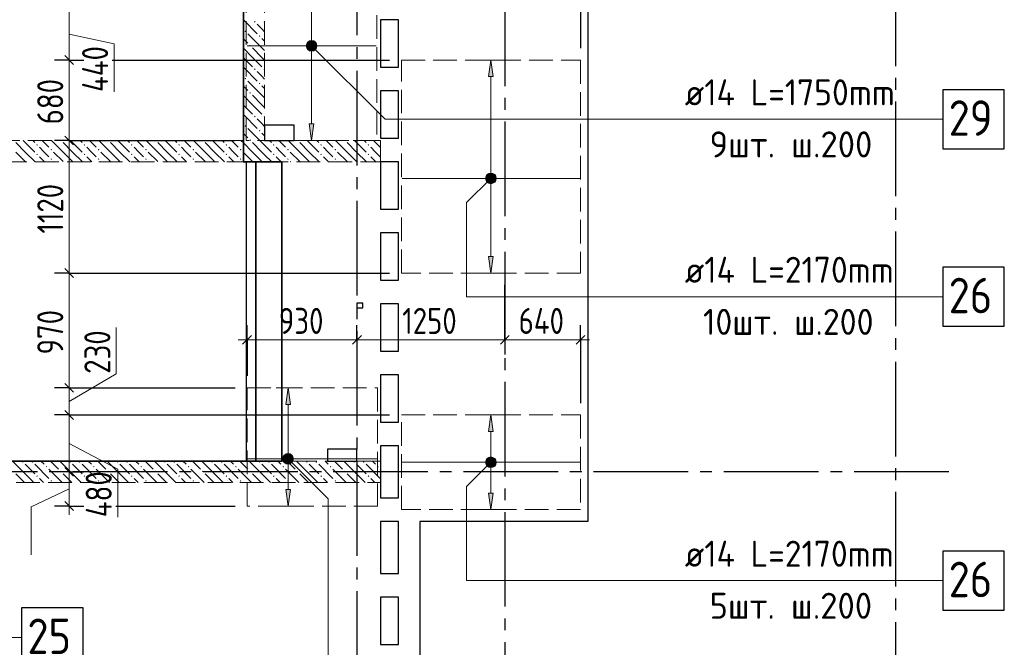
# Model space of a CAD drawing. Header units: millimetres. Extents: x 0 to 43617, y 0 to 59400.
# Tile 28 of 31: x 18974 to 27294, y 40846 to 46152. Entities that reach past the tile are written whole.
import ezdxf

# ---------------------------------------------------------------- set-up
doc = ezdxf.new("R2010")
doc.units = ezdxf.units.MM
doc.linetypes.add('______2', pattern=[270, 200, -70])
doc.linetypes.add('______5', pattern=[1100, 800, -100, 100, -100])
for name, color, linetype, lineweight in [('Standard', 7, 'Continuous', 25), ('ДОП Верх по У', 7, 'Continuous', 25), ('ЖБ Балка Вышележаща', 7, 'Continuous', 25), ('Оси', 40, '______5', 18), ('Позиционная метка номер позиции', 7, 'Continuous', 13), ('Примечания', 7, 'Continuous', 25), ('Размерная выноска', 7, 'Continuous', 13)]:
    doc.layers.add(name, color=color, linetype=linetype, lineweight=lineweight)
for name, color, linetype, lineweight, true_color in [('ЖБ Балка Нижележащая', 7, '______2', 25, 0x8c8cff), ('ЖБ Перекрытие верхний уровень', 7, 'Continuous', 25, 0xe0e0ff), ('ЖБ Стена верхний уровень', 7, 'Continuous', 25, 0x006e00)]:
    doc.layers.add(name, color=color, linetype=linetype, lineweight=lineweight, true_color=true_color)
doc.styles.add('GOST 2.304-81', font='txt')
doc.styles.add('ISOCPEUR', font='txt')

msp = doc.modelspace()

# ---------------------------------------------------------------- hatches: boundary and pattern name
at = {"layer": 'ДОП Верх по У', "linetype": 'Continuous', "lineweight": 13, "transparency": 33554687}
for points in [[(21403.5, 45930), (21478.5, 45930), (21473.2, 45948.8)], [(21403.5, 45930), (21473.2, 45948.8), (21408.7, 45948.8)], [(21408.7, 45911.3), (21478.5, 45930), (21403.5, 45930)], [(21408.7, 45948.8), (21473.2, 45948.8), (21459.7, 45962.3)], [(21408.7, 45948.8), (21459.7, 45962.3), (21422.2, 45962.3)], [(21408.7, 45911.3), (21473.2, 45911.3), (21478.5, 45930)], [(21422.2, 45962.3), (21459.7, 45962.3), (21441, 45967.5)], [(21422.2, 45897.8), (21473.2, 45911.3), (21408.7, 45911.3)], [(21422.2, 45897.8), (21459.7, 45897.8), (21473.2, 45911.3)], [(21459.7, 45897.8), (21422.2, 45897.8), (21441, 45892.5)], [(22976, 45670), (22956, 45810), (22936, 45670)], [(22937.2, 44842.3), (22974.7, 44842.3), (22956, 44847.5)], [(22918.5, 44810), (22993.5, 44810), (22988.2, 44828.8)], [(22918.5, 44810), (22988.2, 44828.8), (22923.7, 44828.8)], [(22923.7, 44791.3), (22993.5, 44810), (22918.5, 44810)], [(22923.7, 44828.8), (22988.2, 44828.8), (22974.7, 44842.3)], [(22923.7, 44828.8), (22974.7, 44842.3), (22937.2, 44842.3)], [(22923.7, 44791.3), (22988.2, 44791.3), (22993.5, 44810)], [(22937.2, 44777.8), (22988.2, 44791.3), (22923.7, 44791.3)], [(22937.2, 44777.8), (22974.7, 44777.8), (22988.2, 44791.3)], [(22974.7, 44777.8), (22937.2, 44777.8), (22956, 44772.5)], [(21262, 42900), (21242, 43040), (21222, 42900)], [(22976, 42670), (22956, 42810), (22936, 42670)], [(21204.5, 42440), (21279.5, 42440), (21274.2, 42458.8)], [(21204.5, 42440), (21274.2, 42458.8), (21209.7, 42458.8)], [(21209.7, 42421.3), (21279.5, 42440), (21204.5, 42440)], [(21209.7, 42458.8), (21274.2, 42458.8), (21260.7, 42472.3)], [(21209.7, 42458.8), (21260.7, 42472.3), (21223.2, 42472.3)], [(21209.7, 42421.3), (21274.2, 42421.3), (21279.5, 42440)], [(21223.2, 42472.3), (21260.7, 42472.3), (21242, 42477.5)], [(22923.7, 42428.8), (22988.2, 42428.8), (22974.7, 42442.3)], [(22923.7, 42428.8), (22974.7, 42442.3), (22937.2, 42442.3)], [(22937.2, 42442.3), (22974.7, 42442.3), (22956, 42447.5)], [(21223.2, 42407.8), (21274.2, 42421.3), (21209.7, 42421.3)], [(21223.2, 42407.8), (21260.7, 42407.8), (21274.2, 42421.3)], [(21260.7, 42407.8), (21223.2, 42407.8), (21242, 42402.5)], [(22918.5, 42410), (22993.5, 42410), (22988.2, 42428.8)], [(22918.5, 42410), (22988.2, 42428.8), (22923.7, 42428.8)], [(22923.7, 42391.3), (22993.5, 42410), (22918.5, 42410)], [(22923.7, 42391.3), (22988.2, 42391.3), (22993.5, 42410)], [(22937.2, 42377.8), (22988.2, 42391.3), (22923.7, 42391.3)], [(22937.2, 42377.8), (22974.7, 42377.8), (22988.2, 42391.3)], [(22974.7, 42377.8), (22937.2, 42377.8), (22956, 42372.5)]]:
    msp.add_hatch(color=7, dxfattribs=at).paths.add_polyline_path(points)
for points in [[(21461, 45270), (21441, 45130), (21421, 45270)], [(22976, 44150), (22956, 44010), (22936, 44150)], [(21262, 42180), (21242, 42040), (21222, 42180)], [(22976, 42150), (22956, 42010), (22936, 42150)]]:
    msp.add_hatch(color=7, dxfattribs=at).paths.add_polyline_path(points, flags=16)
at = {"layer": 'ЖБ Стена верхний уровень', "linetype": 'Continuous', "lineweight": 18, "transparency": 33554687}
for points in [[(20954.4, 46133.1), (20960.9, 46139.6), (20967.4, 46133.1), (20960.9, 46126.6)], [(21034.5, 46133.1), (21040.9, 46139.6), (21044, 46136.6), (21044, 46129.7), (21040.9, 46126.6)], [(20874.5, 46053.1), (20881, 46059.6), (20887.5, 46053.1), (20881, 46046.6)], [(20994.5, 46013.1), (21001, 46019.6), (21007.5, 46013.1), (21001, 46006.6)], [(20914.5, 45933.1), (20921, 45939.6), (20927.4, 45933.1), (20921, 45926.6)], [(20954.4, 45733.1), (20960.9, 45739.6), (20967.4, 45733.1), (20960.9, 45726.6)], [(21034.5, 45733.1), (21040.9, 45739.6), (21044, 45736.6), (21044, 45729.7), (21040.9, 45726.6)], [(20874.5, 45653.1), (20881, 45659.6), (20887.5, 45653.1), (20881, 45646.6)], [(20994.5, 45613.1), (21001, 45619.6), (21007.5, 45613.1), (21001, 45606.6)], [(20914.5, 45533.1), (20921, 45539.6), (20927.4, 45533.1), (20921, 45526.6)], [(20954.4, 45333.1), (20960.9, 45339.6), (20967.4, 45333.1), (20960.9, 45326.6)], [(21034.5, 45333.1), (21040.9, 45339.6), (21044, 45336.6), (21044, 45329.7), (21040.9, 45326.6)], [(20874.5, 45253.1), (20881, 45259.6), (20887.5, 45253.1), (20881, 45246.6)], [(20994.5, 45213.1), (21001, 45219.6), (21007.5, 45213.1), (21001, 45206.6)], [(19114.5, 45093.1), (19121, 45099.6), (19127.4, 45093.1), (19121, 45086.6)], [(19324.3, 45130), (19321, 45126.6), (19317.6, 45130)], [(19514.5, 45093.1), (19521, 45099.6), (19527.4, 45093.1), (19521, 45086.6)], [(19724.3, 45130), (19721, 45126.6), (19717.6, 45130)], [(19914.5, 45093.1), (19921, 45099.6), (19927.4, 45093.1), (19921, 45086.6)], [(20124.3, 45130), (20121, 45126.6), (20117.6, 45130)], [(20314.5, 45093.1), (20321, 45099.6), (20327.4, 45093.1), (20321, 45086.6)], [(20524.3, 45130), (20521, 45126.6), (20517.6, 45130)], [(20714.5, 45093.1), (20721, 45099.6), (20727.4, 45093.1), (20721, 45086.6)], [(20914.5, 45133.1), (20921, 45139.6), (20927.4, 45133.1), (20921, 45126.6)], [(21114.5, 45093.1), (21121, 45099.6), (21127.4, 45093.1), (21121, 45086.6)], [(21324.3, 45130), (21321, 45126.6), (21317.6, 45130)], [(21514.5, 45093.1), (21521, 45099.6), (21527.4, 45093.1), (21521, 45086.6)], [(21724.3, 45130), (21721, 45126.6), (21717.6, 45130)], [(21914.5, 45093.1), (21921, 45099.6), (21927.4, 45093.1), (21921, 45086.6)], [(19114.5, 45013.1), (19121, 45019.6), (19127.4, 45013.1), (19121, 45006.6)], [(19234.5, 45053.1), (19240.9, 45059.6), (19247.4, 45053.1), (19240.9, 45046.6)], [(19514.5, 45013.1), (19521, 45019.6), (19527.4, 45013.1), (19521, 45006.6)], [(19634.5, 45053.1), (19640.9, 45059.6), (19647.4, 45053.1), (19640.9, 45046.6)], [(19914.5, 45013.1), (19921, 45019.6), (19927.4, 45013.1), (19921, 45006.6)], [(20034.5, 45053.1), (20040.9, 45059.6), (20047.4, 45053.1), (20040.9, 45046.6)], [(20314.5, 45013.1), (20321, 45019.6), (20327.4, 45013.1), (20321, 45006.6)], [(20434.5, 45053.1), (20440.9, 45059.6), (20447.4, 45053.1), (20440.9, 45046.6)], [(20714.5, 45013.1), (20721, 45019.6), (20727.4, 45013.1), (20721, 45006.6)], [(20834.5, 45053.1), (20840.9, 45059.6), (20847.4, 45053.1), (20840.9, 45046.6)], [(21114.5, 45013.1), (21121, 45019.6), (21127.4, 45013.1), (21121, 45006.6)], [(21234.5, 45053.1), (21240.9, 45059.6), (21247.4, 45053.1), (21240.9, 45046.6)], [(21514.5, 45013.1), (21521, 45019.6), (21527.4, 45013.1), (21521, 45006.6)], [(21634.5, 45053.1), (21640.9, 45059.6), (21647.4, 45053.1), (21640.9, 45046.6)], [(21914.5, 45013.1), (21921, 45019.6), (21927.4, 45013.1), (21921, 45006.6)], [(19234.5, 44973.1), (19240.9, 44979.6), (19247.4, 44973.1), (19240.9, 44966.6)], [(19634.5, 44973.1), (19640.9, 44979.6), (19647.4, 44973.1), (19640.9, 44966.6)], [(20034.5, 44973.1), (20040.9, 44979.6), (20047.4, 44973.1), (20040.9, 44966.6)], [(20434.5, 44973.1), (20440.9, 44979.6), (20447.4, 44973.1), (20440.9, 44966.6)], [(20834.5, 44973.1), (20840.9, 44979.6), (20847.4, 44973.1), (20840.9, 44966.6)], [(21234.5, 44973.1), (21240.9, 44979.6), (21247.4, 44973.1), (21240.9, 44966.6)], [(21634.5, 44973.1), (21640.9, 44979.6), (21647.4, 44973.1), (21640.9, 44966.6)], [(18994.5, 42413.1), (19001, 42419.6), (19007.5, 42413.1), (19001, 42406.6)], [(19074.5, 42413.1), (19081, 42419.6), (19087.5, 42413.1), (19081, 42406.6)], [(19194.5, 42373.1), (19201, 42379.6), (19207.5, 42373.1), (19201, 42366.6)], [(19394.5, 42413.1), (19401, 42419.6), (19407.5, 42413.1), (19401, 42406.6)], [(19474.5, 42413.1), (19481, 42419.6), (19487.5, 42413.1), (19481, 42406.6)], [(19594.5, 42373.1), (19601, 42379.6), (19607.5, 42373.1), (19601, 42366.6)], [(19794.5, 42413.1), (19801, 42419.6), (19807.5, 42413.1), (19801, 42406.6)], [(19874.5, 42413.1), (19881, 42419.6), (19887.5, 42413.1), (19881, 42406.6)], [(19994.5, 42373.1), (20001, 42379.6), (20007.5, 42373.1), (20001, 42366.6)], [(20194.5, 42413.1), (20201, 42419.6), (20207.5, 42413.1), (20201, 42406.6)], [(20274.5, 42413.1), (20281, 42419.6), (20287.5, 42413.1), (20281, 42406.6)], [(20394.5, 42373.1), (20401, 42379.6), (20407.5, 42373.1), (20401, 42366.6)], [(20594.5, 42413.1), (20601, 42419.6), (20607.5, 42413.1), (20601, 42406.6)], [(20674.5, 42413.1), (20681, 42419.6), (20687.5, 42413.1), (20681, 42406.6)], [(20794.5, 42373.1), (20801, 42379.6), (20807.5, 42373.1), (20801, 42366.6)], [(20994.5, 42413.1), (21001, 42419.6), (21007.5, 42413.1), (21001, 42406.6)], [(21074.5, 42413.1), (21081, 42419.6), (21087.5, 42413.1), (21081, 42406.6)], [(21194.5, 42373.1), (21201, 42379.6), (21207.5, 42373.1), (21201, 42366.6)], [(21394.5, 42413.1), (21401, 42419.6), (21407.5, 42413.1), (21401, 42406.6)], [(21474.5, 42413.1), (21481, 42419.6), (21487.5, 42413.1), (21481, 42406.6)], [(21594.5, 42373.1), (21601, 42379.6), (21607.5, 42373.1), (21601, 42366.6)], [(21794.5, 42413.1), (21801, 42419.6), (21807.5, 42413.1), (21801, 42406.6)], [(21874.5, 42413.1), (21881, 42419.6), (21887.5, 42413.1), (21881, 42406.6)], [(21994.5, 42373.1), (22001, 42379.6), (22007.5, 42373.1), (22001, 42366.6)], [(19114.5, 42293.1), (19121, 42299.6), (19127.4, 42293.1), (19121, 42286.6)], [(19314.5, 42333.1), (19321, 42339.6), (19327.4, 42333.1), (19321, 42326.6)], [(19514.5, 42293.1), (19521, 42299.6), (19527.4, 42293.1), (19521, 42286.6)], [(19714.5, 42333.1), (19721, 42339.6), (19727.4, 42333.1), (19721, 42326.6)], [(19914.5, 42293.1), (19921, 42299.6), (19927.4, 42293.1), (19921, 42286.6)], [(20114.5, 42333.1), (20121, 42339.6), (20127.4, 42333.1), (20121, 42326.6)], [(20314.5, 42293.1), (20321, 42299.6), (20327.4, 42293.1), (20321, 42286.6)], [(20514.5, 42333.1), (20521, 42339.6), (20527.4, 42333.1), (20521, 42326.6)], [(20714.5, 42293.1), (20721, 42299.6), (20727.4, 42293.1), (20721, 42286.6)], [(20914.5, 42333.1), (20921, 42339.6), (20927.4, 42333.1), (20921, 42326.6)], [(21114.5, 42293.1), (21121, 42299.6), (21127.4, 42293.1), (21121, 42286.6)], [(21314.5, 42333.1), (21321, 42339.6), (21327.4, 42333.1), (21321, 42326.6)], [(21514.5, 42293.1), (21521, 42299.6), (21527.4, 42293.1), (21521, 42286.6)], [(21714.5, 42333.1), (21721, 42339.6), (21727.4, 42333.1), (21721, 42326.6)], [(21914.5, 42293.1), (21921, 42299.6), (21927.4, 42293.1), (21921, 42286.6)], [(19234.5, 42253.1), (19240.9, 42259.6), (19247.4, 42253.1), (19240.9, 42246.6)], [(19634.5, 42253.1), (19640.9, 42259.6), (19647.4, 42253.1), (19640.9, 42246.6)], [(20034.5, 42253.1), (20040.9, 42259.6), (20047.4, 42253.1), (20040.9, 42246.6)], [(20434.5, 42253.1), (20440.9, 42259.6), (20447.4, 42253.1), (20440.9, 42246.6)], [(20834.5, 42253.1), (20840.9, 42259.6), (20847.4, 42253.1), (20840.9, 42246.6)], [(21234.5, 42253.1), (21240.9, 42259.6), (21247.4, 42253.1), (21240.9, 42246.6)], [(21634.5, 42253.1), (21640.9, 42259.6), (21647.4, 42253.1), (21640.9, 42246.6)]]:
    msp.add_hatch(color=7, dxfattribs=at).paths.add_polyline_path(points, flags=16)
at = {"layer": 'Позиционная метка номер позиции', "linetype": 'Continuous', "lineweight": 13, "transparency": 33554687}
for points in [[(21397.7, 45941.5), (21429.5, 45973.3), (21409.2, 45961.8)], [(21429.5, 45973.3), (21397.7, 45941.5), (21397.7, 45918.6)], [(21429.5, 45973.3), (21397.7, 45918.6), (21452.4, 45973.3)], [(21452.4, 45973.3), (21397.7, 45918.6), (21409.2, 45898.2)], [(21452.4, 45973.3), (21409.2, 45898.2), (21472.8, 45961.8)], [(21472.8, 45961.8), (21409.2, 45898.2), (21429.5, 45886.7)], [(21472.8, 45961.8), (21429.5, 45886.7), (21484.3, 45941.5)], [(21484.3, 45941.5), (21429.5, 45886.7), (21452.4, 45886.7)], [(21484.3, 45941.5), (21452.4, 45886.7), (21484.3, 45918.6)], [(21484.3, 45918.6), (21452.4, 45886.7), (21472.8, 45898.2)], [(22999.3, 44798.6), (22944.5, 44853.3), (22924.2, 44841.9)], [(22999.3, 44821.5), (22967.4, 44853.3), (22944.5, 44853.3)], [(22999.3, 44821.5), (22944.5, 44853.3), (22999.3, 44798.6)], [(22967.4, 44853.3), (22999.3, 44821.5), (22987.8, 44841.9)], [(22987.8, 44778.2), (22924.2, 44841.9), (22912.7, 44821.5)], [(22987.8, 44778.2), (22912.7, 44821.5), (22967.4, 44766.8)], [(22967.4, 44766.8), (22912.7, 44821.5), (22912.7, 44798.6)], [(22967.4, 44766.8), (22912.7, 44798.6), (22944.5, 44766.8)], [(22944.5, 44766.8), (22912.7, 44798.6), (22924.2, 44778.2)], [(22999.3, 44798.6), (22924.2, 44841.9), (22987.8, 44778.2)], [(21198.7, 42451.5), (21230.5, 42483.3), (21210.2, 42471.8)], [(21230.5, 42483.3), (21198.7, 42451.5), (21198.7, 42428.6)], [(21230.5, 42483.3), (21198.7, 42428.6), (21253.5, 42483.3)], [(21253.5, 42483.3), (21198.7, 42428.6), (21210.2, 42408.2)], [(21253.5, 42483.3), (21210.2, 42408.2), (21273.8, 42471.8)], [(21273.8, 42471.8), (21210.2, 42408.2), (21230.5, 42396.7)], [(21273.8, 42471.8), (21230.5, 42396.7), (21285.3, 42451.5)], [(21285.3, 42451.5), (21230.5, 42396.7), (21253.5, 42396.7)], [(21285.3, 42451.5), (21253.5, 42396.7), (21285.3, 42428.6)], [(22987.8, 42378.2), (22924.2, 42441.8), (22912.7, 42421.5)], [(22999.3, 42398.6), (22944.5, 42453.3), (22924.2, 42441.8)], [(22999.3, 42398.6), (22924.2, 42441.8), (22987.8, 42378.2)], [(22999.3, 42421.5), (22967.4, 42453.3), (22944.5, 42453.3)], [(22999.3, 42421.5), (22944.5, 42453.3), (22999.3, 42398.6)], [(22967.4, 42453.3), (22999.3, 42421.5), (22987.8, 42441.8)], [(21285.3, 42428.6), (21253.5, 42396.7), (21273.8, 42408.2)], [(22987.8, 42378.2), (22912.7, 42421.5), (22967.4, 42366.7)], [(22967.4, 42366.7), (22912.7, 42421.5), (22912.7, 42398.6)], [(22967.4, 42366.7), (22912.7, 42398.6), (22944.5, 42366.7)], [(22944.5, 42366.7), (22912.7, 42398.6), (22924.2, 42378.2)]]:
    msp.add_hatch(color=7, dxfattribs=at).paths.add_polyline_path(points)

# ---------------------------------------------------------------- linework, layer by layer
at = {"layer": 'Standard', "color": 7, "linetype": 'Continuous', "lineweight": 25, "transparency": 33554687}
for p, q in [((23774, 50590), (23774, 41910)), ((20864, 44950), (20864, 46880)), ((22024, 46150), (22024, 45750)), ((22174, 46150), (22024, 46150)), ((22174, 45750), (22174, 46150)), ((19354.9, 45847.5), (19429.9, 45772.5)), ((22024, 45750), (22174, 45750)), ((22024, 45550), (22024, 45150)), ((22174, 45550), (22024, 45550)), ((22174, 45150), (22174, 45550)), ((21044, 45260), (21044, 45130)), ((21294, 45260), (21044, 45260)), ((21294, 45130), (21294, 45260)), ((19354.9, 45167.5), (19429.9, 45092.5)), ((21044, 45130), (21294, 45130)), ((22024, 45150), (22174, 45150)), ((20969, 44950), (20864, 44950)), ((20889, 44950), (20889, 42420)), ((20969, 42420), (20969, 44950)), ((20969, 44950), (21189, 44950)), ((21189, 44950), (20969, 44950)), ((21189, 44950), (21189, 42420)), ((21189, 42420), (21189, 44950)), ((22024, 44950), (22024, 44550)), ((22174, 44950), (22024, 44950)), ((22174, 44550), (22174, 44950)), ((22024, 44550), (22174, 44550)), ((22024, 44350), (22024, 43950)), ((22174, 44350), (22024, 44350)), ((22174, 43950), (22174, 44350)), ((19354.9, 44047.5), (19429.9, 43972.5)), ((22024, 43950), (22174, 43950)), ((21824, 43755), (21824, 43715)), ((21874, 43755), (21824, 43755)), ((21824, 43715), (21874, 43715)), ((21874, 43715), (21874, 43755)), ((22024, 43750), (22024, 43350)), ((22174, 43750), (22024, 43750)), ((22174, 43350), (22174, 43750)), ((20857.5, 43407.7), (20932.5, 43482.7)), ((21786.5, 43407.7), (21861.5, 43482.7)), ((23036.5, 43407.7), (23111.5, 43482.7)), ((23675.5, 43407.7), (23750.5, 43482.7)), ((22024, 43350), (22174, 43350)), ((22024, 43150), (22024, 42750)), ((22174, 43150), (22024, 43150)), ((22174, 42750), (22174, 43150)), ((19354.9, 43077.5), (19429.9, 43002.5)), ((19354.9, 42847.5), (19429.9, 42772.5)), ((22024, 42750), (22174, 42750)), ((21574, 42520), (21574, 42420)), ((21824, 42520), (21574, 42520)), ((21824, 42420), (21824, 42520)), ((22024, 42550), (22024, 42110)), ((22174, 42550), (22024, 42550)), ((22174, 42110), (22174, 42550)), ((16924, 42420), (20969, 42420)), ((19354.9, 42367.5), (19429.9, 42292.5)), ((21189, 42420), (20969, 42420)), ((20969, 42420), (21189, 42420)), ((21574, 42420), (21824, 42420)), ((22024, 42110), (22174, 42110)), ((19354.9, 42077.5), (19429.9, 42002.5)), ((22024, 41910), (22024, 41470)), ((22174, 41910), (22024, 41910)), ((22174, 41470), (22174, 41910)), ((22354, 41910), (22354, 32653.1)), ((23774, 41910), (22354, 41910)), ((22024, 41470), (22174, 41470)), ((22024, 41270), (22024, 40870)), ((22174, 41270), (22024, 41270)), ((22174, 40870), (22174, 41270)), ((22024, 40870), (22174, 40870))]:
    msp.add_line(p, q, dxfattribs=at)
at = {"layer": 'Standard', "color": 251, "linetype": 'Continuous', "lineweight": -3, "true_color": 0x656565, "transparency": 33554687}
for p, q in [((23713, 48294.3), (23713, 45910)), ((19392.4, 45810), (19267.4, 45810)), ((19392.4, 45810), (19517.4, 45810)), ((19392.4, 45130), (19267.4, 45130)), ((19392.4, 45130), (19517.4, 45130)), ((19392.4, 44010), (19267.4, 44010)), ((19392.4, 44010), (19517.4, 44010)), ((20895, 43445.2), (20895, 43570.2)), ((21824, 43445.2), (21824, 43570.2)), ((23074, 43445.2), (23074, 43570.2)), ((23713, 43445.2), (23713, 43570.2)), ((20895, 43445.2), (20895, 43320.2)), ((20895, 43445.2), (20895, 43140)), ((21824, 43445.2), (21824, 43320.2)), ((21824, 43445.2), (21824, 43445.2)), ((23074, 43445.2), (23074, 43320.2)), ((23713, 43445.2), (23713, 43320.2)), ((23713, 43445.2), (23713, 42910)), ((19392.4, 43040), (19267.4, 43040)), ((19392.4, 43040), (19517.4, 43040)), ((19392.4, 42810), (19267.4, 42810)), ((19392.4, 42810), (19517.4, 42810)), ((19392.4, 42330), (19267.4, 42330)), ((19392.4, 42330), (19517.4, 42330)), ((19392.4, 42330), (19392.4, 42330)), ((19392.4, 42040), (19267.4, 42040)), ((19392.4, 42040), (19517.4, 42040)), ((19392.4, 42040), (19500.2, 42040))]:
    msp.add_line(p, q, dxfattribs=at)
at = {"layer": 'Standard', "color": 7, "linetype": 'Continuous', "lineweight": 13, "transparency": 33554687}
for p, q in [((19392.4, 46250), (19392.4, 45810)), ((19392.4, 46030), (19771.5, 45947.2)), ((19771.5, 45947.2), (19771.5, 45540.6)), ((19790.6, 43158.5), (19790.6, 43549.5)), ((20895, 43445.2), (20820, 43445.2)), ((20895, 43445.2), (21824, 43445.2)), ((21824, 43445.2), (23074, 43445.2)), ((23074, 43445.2), (23713, 43445.2)), ((23713, 43445.2), (23788, 43445.2)), ((19392.4, 42925), (19790.6, 43158.5)), ((19392.4, 43040), (19392.4, 42810)), ((19392.4, 42810), (19392.4, 42330)), ((19392.4, 42570), (19802.1, 42352.6)), ((19802.1, 42352.6), (19802.1, 41946)), ((19392.4, 42330), (19392.4, 42040)), ((19392.4, 42185), (19070.1, 42035.1)), ((19070.1, 42035.1), (19070.1, 41628.4)), ((19392.4, 42040), (19392.4, 41965))]:
    msp.add_line(p, q, dxfattribs=at)
at = {"layer": 'Standard', "color": 251, "linetype": 'Continuous', "lineweight": -3, "true_color": 0x656565, "transparency": 33554687}
for points in [[(19392.4, 45810), (19416.3, 45810), (19416.3, 45810), (19424.1, 45810), (19424.1, 45810), (19469.5, 45810)], [(19754.5, 45810), (19758.8, 45810), (19758.8, 45810), (19793.1, 45810), (19793.1, 45810), (19804.3, 45810), (19804.3, 45810), (22099, 45810)], [(19392.4, 45130), (19434.5, 45130), (19434.5, 45130), (19489.6, 45130), (19489.6, 45130), (19788.2, 45130), (19788.2, 45130), (19801, 45130), (19801, 45130), (20789, 45130)], [(19392.4, 44010), (19420.1, 44010), (19420.1, 44010), (19780, 44010), (19780, 44010), (19795.5, 44010), (19795.5, 44010), (22099, 44010)], [(23074, 43445.2), (23074, 43462.2), (23074, 43462.2), (23074, 43910)], [(19392.4, 43040), (19790.7, 43040), (19790.7, 43040), (20795, 43040)], [(19392.4, 42810), (19789.6, 42810), (19789.6, 42810), (22099, 42810)], [(19785.2, 42040), (19785.8, 42040), (19785.8, 42040), (20795, 42040)]]:
    msp.add_lwpolyline(points, dxfattribs=at)
at = {"layer": 'Standard', "color": 7, "linetype": 'Continuous', "lineweight": 13, "transparency": 33554687}
for points in [[(19392.4, 45810), (19392.4, 45711.8), (19392.4, 45711.8), (19392.4, 45618.2), (19392.4, 45618.2), (19392.4, 45130)], [(19392.4, 45130), (19392.4, 44774.4), (19392.4, 44774.4), (19392.4, 44010)], [(19392.4, 44010), (19392.4, 43840.9), (19392.4, 43840.9), (19392.4, 43040)]]:
    msp.add_lwpolyline(points, dxfattribs=at)
at = {"layer": 'ДОП Верх по У', "color": 251, "linetype": 'Continuous', "lineweight": 13, "true_color": 0x494949, "transparency": 33554687}
for p, q in [((21441, 45960), (21441, 46590)), ((21403.5, 45930), (21403.5, 45930)), ((21478.5, 45930), (21478.5, 45930)), ((21441, 45270), (21441, 45900)), ((22956, 45810), (22856, 45810)), ((22956, 45810), (22936, 45670)), ((22976, 45670), (22956, 45810)), ((22956, 45810), (23056, 45810)), ((22956, 45810), (22956, 45810)), ((22936, 45670), (22976, 45670)), ((22956, 44840), (22956, 45670)), ((21441, 45130), (21421, 45270)), ((21421, 45270), (21461, 45270)), ((21461, 45270), (21441, 45130)), ((21441, 45130), (21341, 45130)), ((21441, 45130), (21541, 45130)), ((21441, 45130), (21441, 45130)), ((22918.5, 44810), (22918.5, 44810)), ((22956, 44150), (22956, 44780)), ((22993.5, 44810), (22993.5, 44810)), ((22956, 44010), (22936, 44150)), ((22936, 44150), (22976, 44150)), ((22976, 44150), (22956, 44010)), ((22956, 44010), (22856, 44010)), ((22956, 44010), (23056, 44010)), ((22956, 44010), (22956, 44010)), ((21242, 43040), (21142, 43040)), ((21242, 43040), (21222, 42900)), ((21262, 42900), (21242, 43040)), ((21242, 43040), (21342, 43040)), ((21242, 43040), (21242, 43040)), ((21222, 42900), (21262, 42900)), ((21242, 42470), (21242, 42900)), ((22956, 42810), (22856, 42810)), ((22956, 42810), (22936, 42670)), ((22976, 42670), (22956, 42810)), ((22956, 42810), (23056, 42810)), ((22956, 42810), (22956, 42810)), ((22936, 42670), (22976, 42670)), ((22956, 42440), (22956, 42670)), ((21204.5, 42440), (21204.5, 42440)), ((21279.5, 42440), (21279.5, 42440)), ((21242, 42180), (21242, 42410)), ((22918.5, 42410), (22918.5, 42410)), ((22956, 42150), (22956, 42380)), ((22993.5, 42410), (22993.5, 42410)), ((21242, 42040), (21222, 42180)), ((21222, 42180), (21262, 42180)), ((21262, 42180), (21242, 42040)), ((22956, 42010), (22936, 42150)), ((22936, 42150), (22976, 42150)), ((22976, 42150), (22956, 42010)), ((21242, 42040), (21142, 42040)), ((21242, 42040), (21342, 42040)), ((21242, 42040), (21242, 42040)), ((22956, 42010), (22856, 42010)), ((22956, 42010), (23056, 42010)), ((22956, 42010), (22956, 42010))]:
    msp.add_line(p, q, dxfattribs=at)
at = {"layer": 'ДОП Верх по У', "color": 7, "linetype": 'Continuous', "lineweight": 18, "transparency": 33554687}
for p, q in [((21986, 45930), (20896, 45930)), ((23706, 44810), (22206, 44810)), ((20902, 42440), (21992, 42440)), ((23706, 42410), (22206, 42410))]:
    msp.add_line(p, q, dxfattribs=at)
at = {"layer": 'ДОП Верх по У', "color": 7, "linetype": 'Continuous', "lineweight": 13, "transparency": 33554687}
for p, q in [((24574, 45310), (26638, 45310)), ((24574, 43810), (26638, 43810)), ((24574, 41410), (26638, 41410))]:
    msp.add_line(p, q, dxfattribs=at)
at = {"layer": 'ДОП Верх по У', "color": 7, "linetype": 'Continuous', "lineweight": 25, "transparency": 33554687}
for points in [[(26774, 45060), (27294, 45060), (27294, 45560), (26774, 45560), (26774, 45060)], [(26774, 43560), (27294, 43560), (27294, 44060), (26774, 44060), (26774, 43560)], [(26774, 41160), (27294, 41160), (27294, 41660), (26774, 41660), (26774, 41160)], [(18989.4, 40679.5), (19509.4, 40679.5), (19509.4, 41179.5), (18989.4, 41179.5), (18989.4, 40679.5)]]:
    msp.add_lwpolyline(points, dxfattribs=at)
at = {"layer": 'ДОП Верх по У', "color": 251, "linetype": 'Continuous', "lineweight": 13, "true_color": 0x494949, "transparency": 33554687}
for centre in [(21441, 45930), (22956, 44810), (21242, 42440), (22956, 42410)]:
    msp.add_circle(centre, 37.5, dxfattribs=at)
at = {"layer": 'ЖБ Балка Вышележаща', "color": 7, "linetype": 'Continuous', "lineweight": 18, "transparency": 33554687}
for p, q in [((20969, 44950), (20889, 44950)), ((20889, 44950), (20889, 42420)), ((20889, 42420), (20969, 42420))]:
    msp.add_line(p, q, dxfattribs=at)
at = {"layer": 'ЖБ Балка Нижележащая', "color": 251, "linetype": '______2', "lineweight": 18, "true_color": 0x656565, "transparency": 33554687}
for p, q in [((21189, 44950), (20969, 44950)), ((21189, 42420), (21189, 44950)), ((20969, 42420), (21189, 42420))]:
    msp.add_line(p, q, dxfattribs=at)
at = {"layer": 'ЖБ Перекрытие верхний уровень', "color": 7, "linetype": 'Continuous', "lineweight": 18, "transparency": 33554687}
for p, q in [((23774, 41910), (23774, 50590)), ((20864, 45130), (20864, 46880)), ((22024, 45750), (22024, 46150)), ((22024, 46150), (22174, 46150)), ((22174, 46150), (22174, 45750)), ((22174, 45750), (22024, 45750)), ((22024, 45150), (22024, 45550)), ((22024, 45550), (22174, 45550)), ((22174, 45550), (22174, 45150)), ((21294, 45260), (21044, 45260)), ((21044, 45260), (21044, 45130)), ((21294, 45130), (21294, 45260)), ((20864, 44950), (20864, 45130)), ((21044, 45130), (21294, 45130)), ((22174, 45150), (22024, 45150)), ((20969, 44950), (20864, 44950)), ((20969, 42420), (20969, 44950)), ((22024, 44550), (22024, 44950)), ((22024, 44950), (22174, 44950)), ((22174, 44950), (22174, 44550)), ((22174, 44550), (22024, 44550)), ((22024, 43950), (22024, 44350)), ((22024, 44350), (22174, 44350)), ((22174, 44350), (22174, 43950)), ((22174, 43950), (22024, 43950)), ((21874, 43755), (21824, 43755)), ((21824, 43755), (21824, 43715)), ((21824, 43715), (21874, 43715)), ((21874, 43715), (21874, 43755)), ((22024, 43350), (22024, 43750)), ((22024, 43750), (22174, 43750)), ((22174, 43750), (22174, 43350)), ((22174, 43350), (22024, 43350)), ((22024, 42750), (22024, 43150)), ((22024, 43150), (22174, 43150)), ((22174, 43150), (22174, 42750)), ((22174, 42750), (22024, 42750)), ((21824, 42520), (21574, 42520)), ((21574, 42520), (21574, 42420)), ((21824, 42420), (21824, 42520)), ((22024, 42210), (22024, 42550)), ((22024, 42550), (22174, 42550)), ((22174, 42550), (22174, 42110)), ((16924, 42420), (20969, 42420)), ((21574, 42420), (21824, 42420)), ((22024, 42110), (22024, 42210)), ((22174, 42110), (22024, 42110)), ((22024, 41910), (22174, 41910)), ((22024, 41470), (22024, 41910)), ((22174, 41910), (22174, 41470)), ((22354, 32653), (22354, 41910)), ((22354, 41910), (23774, 41910)), ((22174, 41470), (22024, 41470)), ((22024, 40870), (22024, 41270)), ((22024, 41270), (22174, 41270)), ((22174, 41270), (22174, 40870)), ((22174, 40870), (22024, 40870))]:
    msp.add_line(p, q, dxfattribs=at)
at = {"layer": 'ЖБ Стена верхний уровень', "color": 251, "linetype": '______2', "lineweight": 13, "true_color": 0x656565, "transparency": 33554687}
for p, q in [((21044, 45130), (21044, 47060)), ((20864, 46880), (20864, 45130)), ((20864, 45130), (18204, 45130)), ((22024, 45130), (21044, 45130)), ((22024, 44950), (22024, 45130)), ((18024, 44950), (20864, 44950)), ((20864, 44950), (21044, 44950)), ((21044, 44950), (22024, 44950)), ((22024, 42420), (16924, 42420)), ((22024, 42240), (22024, 42420)), ((16244, 42240), (22024, 42240))]:
    msp.add_line(p, q, dxfattribs=at)
at = {"layer": 'ЖБ Стена верхний уровень', "color": 9, "linetype": 'Continuous', "lineweight": 18, "true_color": 0xc7c7c7, "transparency": 33554687}
for p, q in [((20864, 46150.1), (20981, 46033.1)), ((21021, 46073.1), (20981, 46113.1)), ((21021, 45913.1), (20901, 46033.1)), ((21044, 46050.1), (21021, 46073.1)), ((20864, 45990.1), (20901, 45953.1)), ((21021, 45993.1), (21044, 45970.1)), ((20940.9, 45833.1), (20864, 45910.1)), ((20940.9, 45913.1), (21021, 45833.1)), ((21021, 45913.1), (21044, 45890.1)), ((20864, 45830.1), (20940.9, 45753.1)), ((20940.9, 45833.1), (21021, 45753.1)), ((21021, 45833.1), (21044, 45810.1)), ((20864, 45750.1), (20981, 45633.1)), ((21021, 45673.1), (20981, 45713.1)), ((21021, 45513.1), (20901, 45633.1)), ((21044, 45650.1), (21021, 45673.1)), ((21021, 45593.1), (21044, 45570.1)), ((20864, 45590.1), (20901, 45553.1)), ((20940.9, 45433.1), (20864, 45510.1)), ((20940.9, 45513.1), (21021, 45433.1)), ((21021, 45513.1), (21044, 45490.1)), ((20864, 45430.1), (20940.9, 45353.1)), ((20940.9, 45433.1), (21021, 45353.1)), ((21021, 45433.1), (21044, 45410.1)), ((20864, 45350.1), (20981, 45233.1)), ((21021, 45273.1), (20981, 45313.1)), ((21044, 45250.1), (21021, 45273.1)), ((20864, 45190.1), (20901, 45153.1)), ((21021, 45113.1), (20901, 45233.1)), ((21021, 45193.1), (21044, 45170.1)), ((18940.9, 45113.1), (19021, 45033.1)), ((19021, 45113.1), (19004.1, 45130)), ((19021, 45113.1), (19101, 45033.1)), ((19084.1, 45130), (19101, 45113.1)), ((19164.1, 45130), (19221, 45073.1)), ((19340.9, 45033.1), (19244.1, 45130)), ((19340.9, 45113.1), (19421, 45033.1)), ((19421, 45113.1), (19404.1, 45130)), ((19421, 45113.1), (19501, 45033.1)), ((19484.1, 45130), (19501, 45113.1)), ((19564.1, 45130), (19621, 45073.1)), ((19740.9, 45033.1), (19644.1, 45130)), ((19740.9, 45113.1), (19821, 45033.1)), ((19821, 45113.1), (19804.1, 45130)), ((19821, 45113.1), (19901, 45033.1)), ((19884.1, 45130), (19901, 45113.1)), ((19964.1, 45130), (20021, 45073.1)), ((20140.9, 45033.1), (20044.1, 45130)), ((20140.9, 45113.1), (20221, 45033.1)), ((20221, 45113.1), (20204.1, 45130)), ((20221, 45113.1), (20301, 45033.1)), ((20284.1, 45130), (20301, 45113.1)), ((20364.1, 45130), (20421, 45073.1)), ((20540.9, 45033.1), (20444.1, 45130)), ((20540.9, 45113.1), (20621, 45033.1)), ((20621, 45113.1), (20604.1, 45130)), ((20621, 45113.1), (20701, 45033.1)), ((20684.1, 45130), (20701, 45113.1)), ((20764.1, 45130), (20821, 45073.1)), ((20864, 45110.1), (20844.1, 45130)), ((20940.9, 45033.1), (20864, 45110.1)), ((20940.9, 45113.1), (21021, 45033.1)), ((21021, 45113.1), (21044, 45090.1)), ((21084.1, 45130), (21101, 45113.1)), ((21164.1, 45130), (21221, 45073.1)), ((21340.9, 45033.1), (21244.1, 45130)), ((21340.9, 45113.1), (21421, 45033.1)), ((21421, 45113.1), (21404.1, 45130)), ((21421, 45113.1), (21501, 45033.1)), ((21484.1, 45130), (21501, 45113.1)), ((21564.1, 45130), (21621, 45073.1)), ((21740.9, 45033.1), (21644.1, 45130)), ((21740.9, 45113.1), (21821, 45033.1)), ((21821, 45113.1), (21804.1, 45130)), ((21821, 45113.1), (21901, 45033.1)), ((21884.1, 45130), (21901, 45113.1)), ((21964.1, 45130), (22021, 45073.1)), ((18940.9, 45033.1), (19021, 44953.1)), ((19021, 45033.1), (19104.1, 44950)), ((19181, 45033.1), (19140.9, 45073.1)), ((19221, 44993.1), (19181, 45033.1)), ((19260.9, 45033.1), (19340.9, 44953.1)), ((19340.9, 45033.1), (19421, 44953.1)), ((19421, 45033.1), (19504.1, 44950)), ((19581, 45033.1), (19540.9, 45073.1)), ((19621, 44993.1), (19581, 45033.1)), ((19660.9, 45033.1), (19740.9, 44953.1)), ((19740.9, 45033.1), (19821, 44953.1)), ((19821, 45033.1), (19904.1, 44950)), ((19981, 45033.1), (19940.9, 45073.1)), ((20021, 44993.1), (19981, 45033.1)), ((20060.9, 45033.1), (20140.9, 44953.1)), ((20140.9, 45033.1), (20221, 44953.1)), ((20221, 45033.1), (20304.1, 44950)), ((20381, 45033.1), (20340.9, 45073.1)), ((20421, 44993.1), (20381, 45033.1)), ((20460.9, 45033.1), (20540.9, 44953.1)), ((20540.9, 45033.1), (20621, 44953.1)), ((20621, 45033.1), (20704.1, 44950)), ((20781, 45033.1), (20740.9, 45073.1)), ((20821, 44993.1), (20781, 45033.1)), ((20860.9, 45033.1), (20864, 45030.1)), ((20864, 45030.1), (20940.9, 44953.1)), ((20940.9, 45033.1), (21021, 44953.1)), ((21021, 45033.1), (21044, 45010.1)), ((21044, 45090.1), (21101, 45033.1)), ((21181, 45033.1), (21140.9, 45073.1)), ((21221, 44993.1), (21181, 45033.1)), ((21260.9, 45033.1), (21340.9, 44953.1)), ((21340.9, 45033.1), (21421, 44953.1)), ((21421, 45033.1), (21504.1, 44950)), ((21581, 45033.1), (21540.9, 45073.1)), ((21621, 44993.1), (21581, 45033.1)), ((21660.9, 45033.1), (21740.9, 44953.1)), ((21740.9, 45033.1), (21821, 44953.1)), ((21821, 45033.1), (21904.1, 44950)), ((21981, 45033.1), (21940.9, 45073.1)), ((22021, 44993.1), (21981, 45033.1)), ((19140.9, 44993.1), (19184.1, 44950)), ((19260.9, 44953.1), (19264.1, 44950)), ((19540.9, 44993.1), (19584.1, 44950)), ((19660.9, 44953.1), (19664.1, 44950)), ((19940.9, 44993.1), (19984.1, 44950)), ((20060.9, 44953.1), (20064.1, 44950)), ((20340.9, 44993.1), (20384.1, 44950)), ((20460.9, 44953.1), (20464.1, 44950)), ((20740.9, 44993.1), (20784.1, 44950)), ((20860.9, 44953.1), (20864, 44950.1)), ((20864, 44950.1), (20864.1, 44950)), ((21044, 45010.1), (21104.1, 44950)), ((21140.9, 44993.1), (21184.1, 44950)), ((21260.9, 44953.1), (21264.1, 44950)), ((21540.9, 44993.1), (21584.1, 44950)), ((21660.9, 44953.1), (21664.1, 44950)), ((21940.9, 44993.1), (21984.1, 44950)), ((19021, 42313.1), (18914.1, 42420)), ((19021, 42393.1), (19101, 42313.1)), ((19101, 42393.1), (19221, 42273.1)), ((19154.1, 42420), (19181, 42393.1)), ((19334.1, 42240), (19221, 42353.1)), ((19234.1, 42420), (19301, 42353.1)), ((19421, 42313.1), (19314.1, 42420)), ((19421, 42393.1), (19501, 42313.1)), ((19501, 42393.1), (19621, 42273.1)), ((19554.1, 42420), (19581, 42393.1)), ((19734.1, 42240), (19621, 42353.1)), ((19634.1, 42420), (19701, 42353.1)), ((19821, 42313.1), (19714.1, 42420)), ((19821, 42393.1), (19901, 42313.1)), ((19901, 42393.1), (20021, 42273.1)), ((19954.1, 42420), (19981, 42393.1)), ((20134.1, 42240), (20021, 42353.1)), ((20034.1, 42420), (20101, 42353.1)), ((20221, 42313.1), (20114.1, 42420)), ((20221, 42393.1), (20301, 42313.1)), ((20301, 42393.1), (20421, 42273.1)), ((20354.1, 42420), (20381, 42393.1)), ((20534.1, 42240), (20421, 42353.1)), ((20434.1, 42420), (20501, 42353.1)), ((20621, 42313.1), (20514.1, 42420)), ((20621, 42393.1), (20701, 42313.1)), ((20701, 42393.1), (20821, 42273.1)), ((20754.1, 42420), (20781, 42393.1)), ((20934.1, 42240), (20821, 42353.1)), ((20834.1, 42420), (20901, 42353.1)), ((21021, 42313.1), (20914.1, 42420)), ((21021, 42393.1), (21101, 42313.1)), ((21101, 42393.1), (21221, 42273.1)), ((21154.1, 42420), (21181, 42393.1)), ((21334.1, 42240), (21221, 42353.1)), ((21234.1, 42420), (21301, 42353.1)), ((21421, 42313.1), (21314.1, 42420)), ((21421, 42393.1), (21501, 42313.1)), ((21501, 42393.1), (21621, 42273.1)), ((21554.1, 42420), (21581, 42393.1)), ((21734.1, 42240), (21621, 42353.1)), ((21634.1, 42420), (21701, 42353.1)), ((21821, 42313.1), (21714.1, 42420)), ((21821, 42393.1), (21901, 42313.1)), ((21901, 42393.1), (22021, 42273.1)), ((21954.1, 42420), (21981, 42393.1)), ((22024, 42350.1), (22021, 42353.1)), ((18940.9, 42313.1), (19014.1, 42240)), ((19021, 42313.1), (19094.1, 42240)), ((19174.1, 42240), (19140.9, 42273.1)), ((19340.9, 42313.1), (19414.1, 42240)), ((19421, 42313.1), (19494.1, 42240)), ((19574.1, 42240), (19540.9, 42273.1)), ((19740.9, 42313.1), (19814.1, 42240)), ((19821, 42313.1), (19894.1, 42240)), ((19974.1, 42240), (19940.9, 42273.1)), ((20140.9, 42313.1), (20214.1, 42240)), ((20221, 42313.1), (20294.1, 42240)), ((20374.1, 42240), (20340.9, 42273.1)), ((20540.9, 42313.1), (20614.1, 42240)), ((20621, 42313.1), (20694.1, 42240)), ((20774.1, 42240), (20740.9, 42273.1)), ((20940.9, 42313.1), (21014.1, 42240)), ((21021, 42313.1), (21094.1, 42240)), ((21174.1, 42240), (21140.9, 42273.1)), ((21340.9, 42313.1), (21414.1, 42240)), ((21421, 42313.1), (21494.1, 42240)), ((21574.1, 42240), (21540.9, 42273.1)), ((21740.9, 42313.1), (21814.1, 42240)), ((21821, 42313.1), (21894.1, 42240)), ((21974.1, 42240), (21940.9, 42273.1))]:
    msp.add_line(p, q, dxfattribs=at)
at = {"layer": 'Оси', "color": 8, "linetype": '______5', "lineweight": -3, "transparency": 33554687}
for p, q in [((21824, 57820), (21824, 7100)), ((26374, 50960), (26374, 7100)), ((23074, 50790), (23074, 7100)), ((26824, 42330), (3600, 42330))]:
    msp.add_line(p, q, dxfattribs=at)
at = {"layer": 'Позиционная метка номер позиции', "color": 7, "linetype": 'Continuous', "lineweight": 13, "transparency": 33554687}
for p, q in [((21409.2, 45961.8), (21409.2, 45961.8)), ((21472.8, 45961.8), (21472.8, 45961.8)), ((21409.2, 45898.2), (21409.2, 45898.2)), ((21472.8, 45898.2), (21472.8, 45898.2)), ((22924.2, 44841.9), (22924.2, 44841.9)), ((22924.2, 44778.2), (22924.2, 44778.2)), ((22987.8, 44841.9), (22987.8, 44841.9)), ((22987.8, 44778.2), (22987.8, 44778.2)), ((21210.2, 42471.8), (21210.2, 42471.8)), ((21273.8, 42471.8), (21273.8, 42471.8)), ((22924.2, 42441.8), (22924.2, 42441.8)), ((22987.8, 42441.8), (22987.8, 42441.8)), ((21210.2, 42408.2), (21210.2, 42408.2)), ((21273.8, 42408.2), (21273.8, 42408.2)), ((22924.2, 42378.2), (22924.2, 42378.2)), ((22987.8, 42378.2), (22987.8, 42378.2))]:
    msp.add_line(p, q, dxfattribs=at)
for points in [[(21441, 45930), (22061, 45310), (26774, 45310)], [(22956, 44810), (22750.9, 44605), (22750.9, 43810), (26774, 43810)], [(21242, 42440), (21581.4, 42100.6), (21581.4, 40410), (26774, 40410)], [(22956, 42410), (22750.9, 42205), (22750.9, 41410), (26774, 41410)], [(16843, 42120), (16489.4, 41766.5), (16489.4, 40929.5), (18989.4, 40929.5)]]:
    msp.add_lwpolyline(points, dxfattribs=at)
for centre in [(21441, 45930), (22956, 44810), (21242, 42440), (22956, 42410)]:
    msp.add_circle(centre, 45, dxfattribs=at)
at = {"layer": 'Примечания', "color": 7, "linetype": '______2', "lineweight": 18, "transparency": 33554687}
for p, q in [((20889, 45130), (20889, 46730)), ((21993, 46730), (21993, 45130)), ((22199, 45810), (23713, 45810)), ((22199, 44010), (22199, 45810)), ((23713, 45810), (23713, 44010)), ((21993, 45130), (20889, 45130)), ((23713, 44010), (22199, 44010)), ((20895, 43040), (21999, 43040)), ((20895, 42040), (20895, 43040)), ((21999, 43040), (21999, 42040)), ((22199, 42810), (23713, 42810)), ((22199, 42010), (22199, 42810)), ((23713, 42810), (23713, 42010)), ((21999, 42040), (20895, 42040)), ((23713, 42010), (22199, 42010))]:
    msp.add_line(p, q, dxfattribs=at)
at = {"layer": 'Размерная выноска', "color": 7, "linetype": 'Continuous', "lineweight": 35, "transparency": 33554687}
msp.add_lwpolyline([(16924, 42420), (20969, 42420), (20969, 44950), (20864, 44950), (20864, 46880), (16424, 46880), (16424, 45130), (16924, 45130), (16924, 42420)], dxfattribs=at)

# ---------------------------------------------------------------- texts
at = {"layer": 'Standard', "color": 7, "linetype": 'Continuous', "lineweight": 25, "transparency": 33554687, "char_height": 220, "attachment_point": 7, "rotation": 90, "style": 'GOST 2.304-81'}
for s, insert, width in [('440', (19721.4, 45540.6), 531.96), ('680', (19342.4, 45266.7), 531.967), ('1120', (19342.4, 44343.3), 578.86), ('970', (19342.4, 43321.7), 531.96), ('230', (19740.6, 43158.5), 516.396), ('480', (19752.1, 41946), 531.967)]:
    msp.add_mtext(s, dxfattribs=dict(at, insert=insert, width=width))
at = {"layer": 'Standard', "color": 7, "linetype": 'Continuous', "lineweight": 25, "transparency": 33554687, "char_height": 220, "attachment_point": 7, "style": 'GOST 2.304-81'}
for s, insert, width in [('930', (21164, 43495.2), 516.396), ('1250', (22206.6, 43495.2), 610.159), ('640', (23190.2, 43495.2), 531.967)]:
    msp.add_mtext(s, dxfattribs=dict(at, insert=insert, width=width))
at = {"layer": 'ДОП Верх по У', "color": 7, "linetype": 'Continuous', "lineweight": 13, "transparency": 33554687, "attachment_point": 7, "style": 'ISOCPEUR'}
for s, insert, char_height, width in [('\\W0.94;ø14 L=1750mm ', (24594, 45427.4), 220, 2126.488), ('\\W0.87;29', (26824, 45170), 300, 550.819), ('\\W0.97;9шт. ш.200 ', (24803, 44987.4), 220, 1712.324), ('\\W0.94;ø14 L=2170mm ', (24594, 43927.4), 220, 2126.488), ('\\W0.87;26', (26824, 43670), 300, 550.819), ('\\W0.95;10шт. ш.200 ', (24748, 43487.4), 220, 1819.9), ('\\W0.94;ø14 L=2170mm ', (24594, 41527.3), 220, 2126.488), ('\\W0.87;26', (26824, 41270), 300, 550.819), ('\\W0.97;5шт. ш.200 ', (24803, 41087.4), 220, 1712.324), ('\\W0.87;25', (19039.4, 40789.5), 300, 550.811)]:
    msp.add_mtext(s, dxfattribs=dict(at, insert=insert, char_height=char_height, width=width))

doc.saveas('drawing.dxf')
